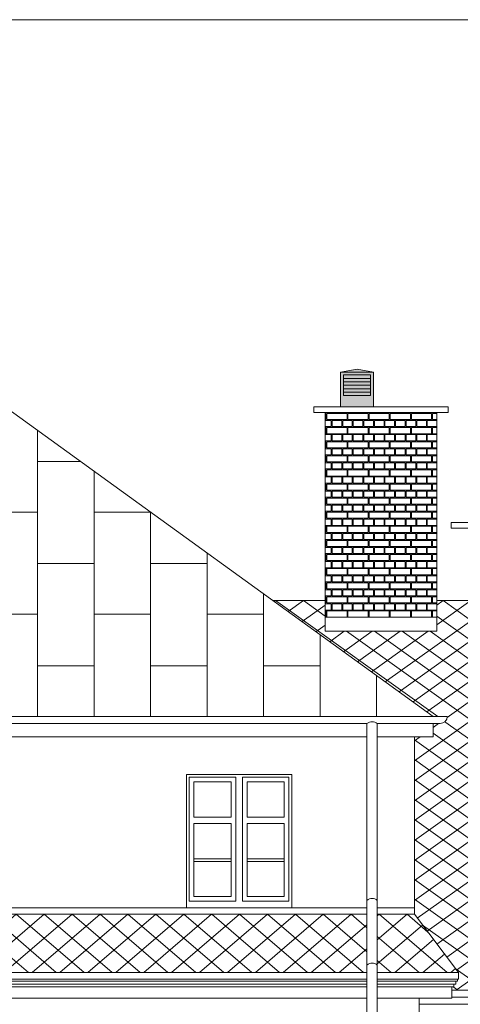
# Model space of a CAD drawing. Extents: x -394022 to -71759, y -12022 to 18278.
# Tile 14 of 91: x -310988 to -306300, y 7808 to 18278. Entities that reach past the tile are written whole.
import ezdxf

# ---------------------------------------------------------------- set-up
doc = ezdxf.new("R2010")
doc.units = 0
doc.header["$MEASUREMENT"] = 0
for name, color, linetype, lineweight, true_color in [('Arch kolorystyka_Nr_Pióra__114', 7, 'Continuous', 13, 0xf1d696), ('Arch kolorystyka_Nr_Pióra__42', 7, 'Continuous', 18, 0x7f7f7f), ('arch wypelnienia_Nr_Pióra__2', 7, 'Continuous', 13, 0x7f7f7f)]:
    doc.layers.add(name, color=color, linetype=linetype, lineweight=lineweight, true_color=true_color)
for name, color, linetype, lineweight in [('ARCH TABELA_Nr_Pióra__21', 7, 'Continuous', 13), ('Arch WENTYLACJA_Nr_Pióra__5', 7, 'Continuous', 13), ('INWENT DACH_Nr_Pióra__21', 7, 'Continuous', 13), ('INWENT DACH_Nr_Pióra__5', 7, 'Continuous', 13), ('INWENT KONST. DREWNIANA_Nr_Pióra__21', 7, 'Continuous', 13), ('INWENT ODWODNIENIE_Nr_Pióra__21', 7, 'Continuous', 13), ('INWENT ODWODNIENIE_Nr_Pióra__5', 7, 'Continuous', 13), ('INWENT. DRZWI_Nr_Pióra__21', 7, 'Continuous', 13), ('INWENT.ŚCIANY_Nr_Pióra__21', 7, 'Continuous', 13)]:
    doc.layers.add(name, color=color, linetype=linetype, lineweight=lineweight)
pattern_1 = [(139.3987, (-321418.74, 8764.96), (148.4924, 127.2792), []), (40.6013, (-321418.74, 8764.96), (-148.4924, 127.2792), [])]

# ---------------------------------------------------------------- blocks, each defined once
blk = doc.blocks.new('*X28')
at = {"layer": 'Arch kolorystyka_Nr_Pióra__114', "linetype": 'Continuous'}
for p, q in [((-307739, 14091), (-307730, 14091)), ((-307730, 14026), (-307730, 14091)), ((-307720, 14026), (-307720, 14091)), ((-307720, 14091), (-307505, 14091)), ((-307505, 14026), (-307505, 14091)), ((-307495, 14026), (-307495, 14091)), ((-307495, 14091), (-307280, 14091)), ((-307280, 14026), (-307280, 14091)), ((-307270, 14026), (-307270, 14091)), ((-307270, 14091), (-307055, 14091)), ((-307055, 14026), (-307055, 14091)), ((-307045, 14026), (-307045, 14091)), ((-307045, 14091), (-306830, 14091)), ((-306830, 14026), (-306830, 14091)), ((-306820, 14026), (-306820, 14091)), ((-306820, 14091), (-306605, 14091)), ((-306605, 14026), (-306605, 14091)), ((-306595, 14026), (-306595, 14091)), ((-306595, 14091), (-306549, 14091)), ((-307730, 14026), (-307739, 14026)), ((-307674, 14016), (-307739, 14016)), ((-307674, 13951), (-307739, 13951)), ((-307739, 13941), (-307730, 13941)), ((-307730, 13876), (-307730, 13941)), ((-307505, 14026), (-307720, 14026)), ((-307720, 13876), (-307720, 13941)), ((-307720, 13941), (-307505, 13941)), ((-307674, 14016), (-307674, 13951)), ((-307561, 14016), (-307664, 14016)), ((-307664, 14016), (-307664, 13951)), ((-307561, 13951), (-307664, 13951)), ((-307561, 14016), (-307561, 13951)), ((-307449, 14016), (-307551, 14016)), ((-307551, 14016), (-307551, 13951)), ((-307449, 13951), (-307551, 13951)), ((-307505, 13876), (-307505, 13941)), ((-307280, 14026), (-307495, 14026)), ((-307495, 13876), (-307495, 13941)), ((-307495, 13941), (-307280, 13941)), ((-307449, 14016), (-307449, 13951)), ((-307336, 14016), (-307439, 14016)), ((-307439, 14016), (-307439, 13951)), ((-307336, 13951), (-307439, 13951)), ((-307336, 14016), (-307336, 13951)), ((-307224, 14016), (-307326, 14016)), ((-307326, 14016), (-307326, 13951)), ((-307224, 13951), (-307326, 13951)), ((-307280, 13876), (-307280, 13941)), ((-307055, 14026), (-307270, 14026)), ((-307270, 13876), (-307270, 13941)), ((-307270, 13941), (-307055, 13941)), ((-307224, 14016), (-307224, 13951)), ((-307111, 14016), (-307214, 14016)), ((-307214, 14016), (-307214, 13951)), ((-307111, 13951), (-307214, 13951)), ((-307111, 14016), (-307111, 13951)), ((-306999, 14016), (-307101, 14016)), ((-307101, 14016), (-307101, 13951)), ((-306999, 13951), (-307101, 13951)), ((-307055, 13876), (-307055, 13941)), ((-306830, 14026), (-307045, 14026)), ((-307045, 13876), (-307045, 13941)), ((-307045, 13941), (-306830, 13941)), ((-306999, 14016), (-306999, 13951)), ((-306886, 14016), (-306989, 14016)), ((-306989, 14016), (-306989, 13951)), ((-306886, 13951), (-306989, 13951)), ((-306886, 14016), (-306886, 13951)), ((-306774, 14016), (-306876, 14016)), ((-306876, 14016), (-306876, 13951)), ((-306774, 13951), (-306876, 13951)), ((-306830, 13876), (-306830, 13941)), ((-306605, 14026), (-306820, 14026)), ((-306820, 13876), (-306820, 13941)), ((-306820, 13941), (-306605, 13941)), ((-306774, 14016), (-306774, 13951)), ((-306661, 14016), (-306764, 14016)), ((-306764, 14016), (-306764, 13951)), ((-306661, 13951), (-306764, 13951)), ((-306661, 14016), (-306661, 13951)), ((-306549, 14016), (-306651, 14016)), ((-306651, 14016), (-306651, 13951)), ((-306549, 13951), (-306651, 13951)), ((-306605, 13876), (-306605, 13941)), ((-306549, 14026), (-306595, 14026)), ((-306595, 13876), (-306595, 13941)), ((-306595, 13941), (-306549, 13941)), ((-306549, 14016), (-306549, 13951)), ((-307730, 13876), (-307739, 13876)), ((-307674, 13866), (-307739, 13866)), ((-307505, 13876), (-307720, 13876)), ((-307674, 13866), (-307674, 13801)), ((-307561, 13866), (-307664, 13866)), ((-307664, 13866), (-307664, 13801)), ((-307561, 13866), (-307561, 13801)), ((-307449, 13866), (-307551, 13866)), ((-307551, 13866), (-307551, 13801)), ((-307280, 13876), (-307495, 13876)), ((-307449, 13866), (-307449, 13801)), ((-307336, 13866), (-307439, 13866)), ((-307439, 13866), (-307439, 13801)), ((-307336, 13866), (-307336, 13801)), ((-307224, 13866), (-307326, 13866)), ((-307326, 13866), (-307326, 13801)), ((-307055, 13876), (-307270, 13876)), ((-307224, 13866), (-307224, 13801)), ((-307111, 13866), (-307214, 13866)), ((-307214, 13866), (-307214, 13801)), ((-307111, 13866), (-307111, 13801)), ((-306999, 13866), (-307101, 13866)), ((-307101, 13866), (-307101, 13801)), ((-306830, 13876), (-307045, 13876)), ((-306999, 13866), (-306999, 13801)), ((-306886, 13866), (-306989, 13866)), ((-306989, 13866), (-306989, 13801)), ((-306886, 13866), (-306886, 13801)), ((-306774, 13866), (-306876, 13866)), ((-306876, 13866), (-306876, 13801)), ((-306605, 13876), (-306820, 13876)), ((-306774, 13866), (-306774, 13801)), ((-306661, 13866), (-306764, 13866)), ((-306764, 13866), (-306764, 13801)), ((-306661, 13866), (-306661, 13801)), ((-306549, 13866), (-306651, 13866)), ((-306651, 13866), (-306651, 13801)), ((-306549, 13876), (-306595, 13876)), ((-306549, 13866), (-306549, 13801)), ((-307674, 13801), (-307739, 13801)), ((-307739, 13791), (-307730, 13791)), ((-307730, 13726), (-307739, 13726)), ((-307730, 13726), (-307730, 13791)), ((-307720, 13726), (-307720, 13791)), ((-307720, 13791), (-307505, 13791)), ((-307505, 13726), (-307720, 13726)), ((-307561, 13801), (-307664, 13801)), ((-307449, 13801), (-307551, 13801)), ((-307505, 13726), (-307505, 13791)), ((-307495, 13726), (-307495, 13791)), ((-307495, 13791), (-307280, 13791)), ((-307280, 13726), (-307495, 13726)), ((-307336, 13801), (-307439, 13801)), ((-307224, 13801), (-307326, 13801)), ((-307280, 13726), (-307280, 13791)), ((-307270, 13726), (-307270, 13791)), ((-307270, 13791), (-307055, 13791)), ((-307055, 13726), (-307270, 13726)), ((-307111, 13801), (-307214, 13801)), ((-306999, 13801), (-307101, 13801)), ((-307055, 13726), (-307055, 13791)), ((-307045, 13726), (-307045, 13791)), ((-307045, 13791), (-306830, 13791)), ((-306830, 13726), (-307045, 13726)), ((-306886, 13801), (-306989, 13801)), ((-306774, 13801), (-306876, 13801)), ((-306830, 13726), (-306830, 13791)), ((-306820, 13726), (-306820, 13791)), ((-306820, 13791), (-306605, 13791)), ((-306605, 13726), (-306820, 13726)), ((-306661, 13801), (-306764, 13801)), ((-306549, 13801), (-306651, 13801)), ((-306605, 13726), (-306605, 13791)), ((-306595, 13726), (-306595, 13791)), ((-306595, 13791), (-306549, 13791)), ((-306549, 13726), (-306595, 13726)), ((-307674, 13716), (-307739, 13716)), ((-307674, 13651), (-307739, 13651)), ((-307739, 13641), (-307730, 13641)), ((-307730, 13576), (-307730, 13641)), ((-307720, 13576), (-307720, 13641)), ((-307720, 13641), (-307505, 13641)), ((-307674, 13716), (-307674, 13651)), ((-307561, 13716), (-307664, 13716)), ((-307664, 13716), (-307664, 13651)), ((-307561, 13651), (-307664, 13651)), ((-307561, 13716), (-307561, 13651)), ((-307449, 13716), (-307551, 13716)), ((-307551, 13716), (-307551, 13651)), ((-307449, 13651), (-307551, 13651)), ((-307505, 13576), (-307505, 13641)), ((-307495, 13576), (-307495, 13641)), ((-307495, 13641), (-307280, 13641)), ((-307449, 13716), (-307449, 13651)), ((-307336, 13716), (-307439, 13716)), ((-307439, 13716), (-307439, 13651)), ((-307336, 13651), (-307439, 13651)), ((-307336, 13716), (-307336, 13651)), ((-307224, 13716), (-307326, 13716)), ((-307326, 13716), (-307326, 13651)), ((-307224, 13651), (-307326, 13651)), ((-307280, 13576), (-307280, 13641)), ((-307270, 13576), (-307270, 13641)), ((-307270, 13641), (-307055, 13641)), ((-307224, 13716), (-307224, 13651)), ((-307111, 13716), (-307214, 13716)), ((-307214, 13716), (-307214, 13651)), ((-307111, 13651), (-307214, 13651)), ((-307111, 13716), (-307111, 13651)), ((-306999, 13716), (-307101, 13716)), ((-307101, 13716), (-307101, 13651)), ((-306999, 13651), (-307101, 13651)), ((-307055, 13576), (-307055, 13641)), ((-307045, 13576), (-307045, 13641)), ((-307045, 13641), (-306830, 13641)), ((-306999, 13716), (-306999, 13651)), ((-306886, 13716), (-306989, 13716)), ((-306989, 13716), (-306989, 13651)), ((-306886, 13651), (-306989, 13651)), ((-306886, 13716), (-306886, 13651)), ((-306774, 13716), (-306876, 13716)), ((-306876, 13716), (-306876, 13651)), ((-306774, 13651), (-306876, 13651)), ((-306830, 13576), (-306830, 13641)), ((-306820, 13576), (-306820, 13641)), ((-306820, 13641), (-306605, 13641)), ((-306774, 13716), (-306774, 13651)), ((-306661, 13716), (-306764, 13716)), ((-306764, 13716), (-306764, 13651)), ((-306661, 13651), (-306764, 13651)), ((-306661, 13716), (-306661, 13651)), ((-306549, 13716), (-306651, 13716)), ((-306651, 13716), (-306651, 13651)), ((-306549, 13651), (-306651, 13651)), ((-306605, 13576), (-306605, 13641)), ((-306595, 13576), (-306595, 13641)), ((-306595, 13641), (-306549, 13641)), ((-306549, 13716), (-306549, 13651)), ((-307730, 13576), (-307739, 13576)), ((-307674, 13566), (-307739, 13566)), ((-307505, 13576), (-307720, 13576)), ((-307674, 13566), (-307674, 13501)), ((-307561, 13566), (-307664, 13566)), ((-307664, 13566), (-307664, 13501)), ((-307561, 13566), (-307561, 13501)), ((-307449, 13566), (-307551, 13566)), ((-307551, 13566), (-307551, 13501)), ((-307280, 13576), (-307495, 13576)), ((-307449, 13566), (-307449, 13501)), ((-307336, 13566), (-307439, 13566)), ((-307439, 13566), (-307439, 13501)), ((-307336, 13566), (-307336, 13501)), ((-307224, 13566), (-307326, 13566)), ((-307326, 13566), (-307326, 13501)), ((-307055, 13576), (-307270, 13576)), ((-307224, 13566), (-307224, 13501)), ((-307111, 13566), (-307214, 13566)), ((-307214, 13566), (-307214, 13501)), ((-307111, 13566), (-307111, 13501)), ((-306999, 13566), (-307101, 13566)), ((-307101, 13566), (-307101, 13501)), ((-306830, 13576), (-307045, 13576)), ((-306999, 13566), (-306999, 13501)), ((-306886, 13566), (-306989, 13566)), ((-306989, 13566), (-306989, 13501)), ((-306886, 13566), (-306886, 13501)), ((-306774, 13566), (-306876, 13566)), ((-306876, 13566), (-306876, 13501)), ((-306605, 13576), (-306820, 13576)), ((-306774, 13566), (-306774, 13501)), ((-306661, 13566), (-306764, 13566)), ((-306764, 13566), (-306764, 13501)), ((-306661, 13566), (-306661, 13501)), ((-306549, 13566), (-306651, 13566)), ((-306651, 13566), (-306651, 13501)), ((-306549, 13576), (-306595, 13576)), ((-306549, 13566), (-306549, 13501)), ((-307674, 13501), (-307739, 13501)), ((-307739, 13491), (-307730, 13491)), ((-307730, 13426), (-307739, 13426)), ((-307674, 13416), (-307739, 13416)), ((-307730, 13426), (-307730, 13491)), ((-307720, 13426), (-307720, 13491)), ((-307720, 13491), (-307505, 13491)), ((-307505, 13426), (-307720, 13426)), ((-307674, 13416), (-307674, 13351)), ((-307561, 13501), (-307664, 13501)), ((-307561, 13416), (-307664, 13416)), ((-307664, 13416), (-307664, 13351)), ((-307561, 13416), (-307561, 13351)), ((-307449, 13501), (-307551, 13501)), ((-307449, 13416), (-307551, 13416)), ((-307551, 13416), (-307551, 13351)), ((-307505, 13426), (-307505, 13491)), ((-307495, 13426), (-307495, 13491)), ((-307495, 13491), (-307280, 13491)), ((-307280, 13426), (-307495, 13426)), ((-307449, 13416), (-307449, 13351)), ((-307336, 13501), (-307439, 13501)), ((-307336, 13416), (-307439, 13416)), ((-307439, 13416), (-307439, 13351)), ((-307336, 13416), (-307336, 13351)), ((-307224, 13501), (-307326, 13501)), ((-307224, 13416), (-307326, 13416)), ((-307326, 13416), (-307326, 13351)), ((-307280, 13426), (-307280, 13491)), ((-307270, 13426), (-307270, 13491)), ((-307270, 13491), (-307055, 13491)), ((-307055, 13426), (-307270, 13426)), ((-307224, 13416), (-307224, 13351)), ((-307111, 13501), (-307214, 13501)), ((-307111, 13416), (-307214, 13416)), ((-307214, 13416), (-307214, 13351)), ((-307111, 13416), (-307111, 13351)), ((-306999, 13501), (-307101, 13501)), ((-306999, 13416), (-307101, 13416)), ((-307101, 13416), (-307101, 13351)), ((-307055, 13426), (-307055, 13491)), ((-307045, 13426), (-307045, 13491)), ((-307045, 13491), (-306830, 13491)), ((-306830, 13426), (-307045, 13426)), ((-306999, 13416), (-306999, 13351)), ((-306886, 13501), (-306989, 13501)), ((-306886, 13416), (-306989, 13416)), ((-306989, 13416), (-306989, 13351)), ((-306886, 13416), (-306886, 13351)), ((-306774, 13501), (-306876, 13501)), ((-306774, 13416), (-306876, 13416)), ((-306876, 13416), (-306876, 13351)), ((-306830, 13426), (-306830, 13491)), ((-306820, 13426), (-306820, 13491)), ((-306820, 13491), (-306605, 13491)), ((-306605, 13426), (-306820, 13426)), ((-306774, 13416), (-306774, 13351)), ((-306661, 13501), (-306764, 13501)), ((-306661, 13416), (-306764, 13416)), ((-306764, 13416), (-306764, 13351)), ((-306661, 13416), (-306661, 13351)), ((-306549, 13501), (-306651, 13501)), ((-306549, 13416), (-306651, 13416)), ((-306651, 13416), (-306651, 13351)), ((-306605, 13426), (-306605, 13491)), ((-306595, 13426), (-306595, 13491)), ((-306595, 13491), (-306549, 13491)), ((-306549, 13426), (-306595, 13426)), ((-306549, 13416), (-306549, 13351)), ((-307674, 13351), (-307739, 13351)), ((-307739, 13341), (-307730, 13341)), ((-307730, 13276), (-307730, 13341)), ((-307720, 13276), (-307720, 13341)), ((-307720, 13341), (-307505, 13341)), ((-307561, 13351), (-307664, 13351)), ((-307449, 13351), (-307551, 13351)), ((-307505, 13276), (-307505, 13341)), ((-307495, 13276), (-307495, 13341)), ((-307495, 13341), (-307280, 13341)), ((-307336, 13351), (-307439, 13351)), ((-307224, 13351), (-307326, 13351)), ((-307280, 13276), (-307280, 13341)), ((-307270, 13276), (-307270, 13341)), ((-307270, 13341), (-307055, 13341)), ((-307111, 13351), (-307214, 13351)), ((-306999, 13351), (-307101, 13351)), ((-307055, 13276), (-307055, 13341)), ((-307045, 13276), (-307045, 13341)), ((-307045, 13341), (-306830, 13341)), ((-306886, 13351), (-306989, 13351)), ((-306774, 13351), (-306876, 13351)), ((-306830, 13276), (-306830, 13341)), ((-306820, 13276), (-306820, 13341)), ((-306820, 13341), (-306605, 13341)), ((-306661, 13351), (-306764, 13351)), ((-306549, 13351), (-306651, 13351)), ((-306605, 13276), (-306605, 13341)), ((-306595, 13276), (-306595, 13341)), ((-306595, 13341), (-306549, 13341)), ((-307730, 13276), (-307739, 13276)), ((-307674, 13266), (-307739, 13266)), ((-307674, 13201), (-307739, 13201)), ((-307505, 13276), (-307720, 13276)), ((-307674, 13266), (-307674, 13201)), ((-307561, 13266), (-307664, 13266)), ((-307664, 13266), (-307664, 13201)), ((-307561, 13201), (-307664, 13201)), ((-307561, 13266), (-307561, 13201)), ((-307449, 13266), (-307551, 13266)), ((-307551, 13266), (-307551, 13201)), ((-307449, 13201), (-307551, 13201)), ((-307280, 13276), (-307495, 13276)), ((-307449, 13266), (-307449, 13201)), ((-307336, 13266), (-307439, 13266)), ((-307439, 13266), (-307439, 13201)), ((-307336, 13201), (-307439, 13201)), ((-307336, 13266), (-307336, 13201)), ((-307224, 13266), (-307326, 13266)), ((-307326, 13266), (-307326, 13201)), ((-307224, 13201), (-307326, 13201)), ((-307055, 13276), (-307270, 13276)), ((-307224, 13266), (-307224, 13201)), ((-307111, 13266), (-307214, 13266)), ((-307214, 13266), (-307214, 13201)), ((-307111, 13201), (-307214, 13201)), ((-307111, 13266), (-307111, 13201)), ((-306999, 13266), (-307101, 13266)), ((-307101, 13266), (-307101, 13201)), ((-306999, 13201), (-307101, 13201)), ((-306830, 13276), (-307045, 13276)), ((-306999, 13266), (-306999, 13201)), ((-306886, 13266), (-306989, 13266)), ((-306989, 13266), (-306989, 13201)), ((-306886, 13201), (-306989, 13201)), ((-306886, 13266), (-306886, 13201)), ((-306774, 13266), (-306876, 13266)), ((-306876, 13266), (-306876, 13201)), ((-306774, 13201), (-306876, 13201)), ((-306605, 13276), (-306820, 13276)), ((-306774, 13266), (-306774, 13201)), ((-306661, 13266), (-306764, 13266)), ((-306764, 13266), (-306764, 13201)), ((-306661, 13201), (-306764, 13201)), ((-306661, 13266), (-306661, 13201)), ((-306549, 13266), (-306651, 13266)), ((-306651, 13266), (-306651, 13201)), ((-306549, 13201), (-306651, 13201)), ((-306549, 13276), (-306595, 13276)), ((-306549, 13266), (-306549, 13201)), ((-307739, 13191), (-307730, 13191)), ((-307730, 13126), (-307739, 13126)), ((-307674, 13116), (-307739, 13116)), ((-307730, 13126), (-307730, 13191)), ((-307720, 13126), (-307720, 13191)), ((-307720, 13191), (-307505, 13191)), ((-307505, 13126), (-307720, 13126)), ((-307674, 13116), (-307674, 13051)), ((-307561, 13116), (-307664, 13116)), ((-307664, 13116), (-307664, 13051)), ((-307561, 13116), (-307561, 13051)), ((-307449, 13116), (-307551, 13116)), ((-307551, 13116), (-307551, 13051)), ((-307505, 13126), (-307505, 13191)), ((-307495, 13126), (-307495, 13191)), ((-307495, 13191), (-307280, 13191)), ((-307280, 13126), (-307495, 13126)), ((-307449, 13116), (-307449, 13051)), ((-307336, 13116), (-307439, 13116)), ((-307439, 13116), (-307439, 13051)), ((-307336, 13116), (-307336, 13051)), ((-307224, 13116), (-307326, 13116)), ((-307326, 13116), (-307326, 13051)), ((-307280, 13126), (-307280, 13191)), ((-307270, 13126), (-307270, 13191)), ((-307270, 13191), (-307055, 13191)), ((-307055, 13126), (-307270, 13126)), ((-307224, 13116), (-307224, 13051)), ((-307111, 13116), (-307214, 13116)), ((-307214, 13116), (-307214, 13051)), ((-307111, 13116), (-307111, 13051)), ((-306999, 13116), (-307101, 13116)), ((-307101, 13116), (-307101, 13051)), ((-307055, 13126), (-307055, 13191)), ((-307045, 13126), (-307045, 13191)), ((-307045, 13191), (-306830, 13191)), ((-306830, 13126), (-307045, 13126)), ((-306999, 13116), (-306999, 13051)), ((-306886, 13116), (-306989, 13116)), ((-306989, 13116), (-306989, 13051)), ((-306886, 13116), (-306886, 13051)), ((-306774, 13116), (-306876, 13116)), ((-306876, 13116), (-306876, 13051)), ((-306830, 13126), (-306830, 13191)), ((-306820, 13126), (-306820, 13191)), ((-306820, 13191), (-306605, 13191)), ((-306605, 13126), (-306820, 13126)), ((-306774, 13116), (-306774, 13051)), ((-306661, 13116), (-306764, 13116)), ((-306764, 13116), (-306764, 13051)), ((-306661, 13116), (-306661, 13051)), ((-306549, 13116), (-306651, 13116)), ((-306651, 13116), (-306651, 13051)), ((-306605, 13126), (-306605, 13191)), ((-306595, 13126), (-306595, 13191)), ((-306595, 13191), (-306549, 13191)), ((-306549, 13126), (-306595, 13126)), ((-306549, 13116), (-306549, 13051)), ((-307674, 13051), (-307739, 13051)), ((-307739, 13041), (-307730, 13041)), ((-307730, 12976), (-307730, 13041)), ((-307720, 12976), (-307720, 13041)), ((-307720, 13041), (-307505, 13041)), ((-307561, 13051), (-307664, 13051)), ((-307449, 13051), (-307551, 13051)), ((-307505, 12976), (-307505, 13041)), ((-307495, 12976), (-307495, 13041)), ((-307495, 13041), (-307280, 13041)), ((-307336, 13051), (-307439, 13051)), ((-307224, 13051), (-307326, 13051)), ((-307280, 12976), (-307280, 13041)), ((-307270, 12976), (-307270, 13041)), ((-307270, 13041), (-307055, 13041)), ((-307111, 13051), (-307214, 13051)), ((-306999, 13051), (-307101, 13051)), ((-307055, 12976), (-307055, 13041)), ((-307045, 12976), (-307045, 13041)), ((-307045, 13041), (-306830, 13041)), ((-306886, 13051), (-306989, 13051)), ((-306774, 13051), (-306876, 13051)), ((-306830, 12976), (-306830, 13041)), ((-306820, 12976), (-306820, 13041)), ((-306820, 13041), (-306605, 13041)), ((-306661, 13051), (-306764, 13051)), ((-306549, 13051), (-306651, 13051)), ((-306605, 12976), (-306605, 13041)), ((-306595, 12976), (-306595, 13041)), ((-306595, 13041), (-306549, 13041)), ((-307730, 12976), (-307739, 12976)), ((-307674, 12966), (-307739, 12966)), ((-307674, 12901), (-307739, 12901)), ((-307739, 12891), (-307730, 12891)), ((-307730, 12826), (-307730, 12891)), ((-307505, 12976), (-307720, 12976)), ((-307720, 12826), (-307720, 12891)), ((-307720, 12891), (-307505, 12891)), ((-307674, 12966), (-307674, 12901)), ((-307561, 12966), (-307664, 12966)), ((-307664, 12966), (-307664, 12901)), ((-307561, 12901), (-307664, 12901)), ((-307561, 12966), (-307561, 12901)), ((-307449, 12966), (-307551, 12966)), ((-307551, 12966), (-307551, 12901)), ((-307449, 12901), (-307551, 12901)), ((-307505, 12826), (-307505, 12891)), ((-307280, 12976), (-307495, 12976)), ((-307495, 12826), (-307495, 12891)), ((-307495, 12891), (-307280, 12891)), ((-307449, 12966), (-307449, 12901)), ((-307336, 12966), (-307439, 12966)), ((-307439, 12966), (-307439, 12901)), ((-307336, 12901), (-307439, 12901)), ((-307336, 12966), (-307336, 12901)), ((-307224, 12966), (-307326, 12966)), ((-307326, 12966), (-307326, 12901)), ((-307224, 12901), (-307326, 12901)), ((-307280, 12826), (-307280, 12891)), ((-307055, 12976), (-307270, 12976)), ((-307270, 12826), (-307270, 12891)), ((-307270, 12891), (-307055, 12891)), ((-307224, 12966), (-307224, 12901)), ((-307111, 12966), (-307214, 12966)), ((-307214, 12966), (-307214, 12901)), ((-307111, 12901), (-307214, 12901)), ((-307111, 12966), (-307111, 12901)), ((-306999, 12966), (-307101, 12966)), ((-307101, 12966), (-307101, 12901)), ((-306999, 12901), (-307101, 12901)), ((-307055, 12826), (-307055, 12891)), ((-306830, 12976), (-307045, 12976)), ((-307045, 12826), (-307045, 12891)), ((-307045, 12891), (-306830, 12891)), ((-306999, 12966), (-306999, 12901)), ((-306886, 12966), (-306989, 12966)), ((-306989, 12966), (-306989, 12901)), ((-306886, 12901), (-306989, 12901)), ((-306886, 12966), (-306886, 12901)), ((-306774, 12966), (-306876, 12966)), ((-306876, 12966), (-306876, 12901)), ((-306774, 12901), (-306876, 12901)), ((-306830, 12826), (-306830, 12891)), ((-306605, 12976), (-306820, 12976)), ((-306820, 12826), (-306820, 12891)), ((-306820, 12891), (-306605, 12891)), ((-306774, 12966), (-306774, 12901)), ((-306661, 12966), (-306764, 12966)), ((-306764, 12966), (-306764, 12901)), ((-306661, 12901), (-306764, 12901)), ((-306661, 12966), (-306661, 12901)), ((-306549, 12966), (-306651, 12966)), ((-306651, 12966), (-306651, 12901)), ((-306549, 12901), (-306651, 12901)), ((-306605, 12826), (-306605, 12891)), ((-306549, 12976), (-306595, 12976)), ((-306595, 12826), (-306595, 12891)), ((-306595, 12891), (-306549, 12891)), ((-306549, 12966), (-306549, 12901)), ((-307730, 12826), (-307739, 12826)), ((-307674, 12816), (-307739, 12816)), ((-307505, 12826), (-307720, 12826)), ((-307674, 12816), (-307674, 12751)), ((-307561, 12816), (-307664, 12816)), ((-307664, 12816), (-307664, 12751)), ((-307561, 12816), (-307561, 12751)), ((-307449, 12816), (-307551, 12816)), ((-307551, 12816), (-307551, 12751)), ((-307280, 12826), (-307495, 12826)), ((-307449, 12816), (-307449, 12751)), ((-307336, 12816), (-307439, 12816)), ((-307439, 12816), (-307439, 12751)), ((-307336, 12816), (-307336, 12751)), ((-307224, 12816), (-307326, 12816)), ((-307326, 12816), (-307326, 12751)), ((-307055, 12826), (-307270, 12826)), ((-307224, 12816), (-307224, 12751)), ((-307111, 12816), (-307214, 12816)), ((-307214, 12816), (-307214, 12751)), ((-307111, 12816), (-307111, 12751)), ((-306999, 12816), (-307101, 12816)), ((-307101, 12816), (-307101, 12751)), ((-306830, 12826), (-307045, 12826)), ((-306999, 12816), (-306999, 12751)), ((-306886, 12816), (-306989, 12816)), ((-306989, 12816), (-306989, 12751)), ((-306886, 12816), (-306886, 12751)), ((-306774, 12816), (-306876, 12816)), ((-306876, 12816), (-306876, 12751)), ((-306605, 12826), (-306820, 12826)), ((-306774, 12816), (-306774, 12751)), ((-306661, 12816), (-306764, 12816)), ((-306764, 12816), (-306764, 12751)), ((-306661, 12816), (-306661, 12751)), ((-306549, 12816), (-306651, 12816)), ((-306651, 12816), (-306651, 12751)), ((-306549, 12826), (-306595, 12826)), ((-306549, 12816), (-306549, 12751)), ((-307674, 12751), (-307739, 12751)), ((-307739, 12741), (-307730, 12741)), ((-307730, 12676), (-307739, 12676)), ((-307730, 12676), (-307730, 12741)), ((-307720, 12676), (-307720, 12741)), ((-307720, 12741), (-307505, 12741)), ((-307505, 12676), (-307720, 12676)), ((-307561, 12751), (-307664, 12751)), ((-307449, 12751), (-307551, 12751)), ((-307505, 12676), (-307505, 12741)), ((-307495, 12676), (-307495, 12741)), ((-307495, 12741), (-307280, 12741)), ((-307280, 12676), (-307495, 12676)), ((-307336, 12751), (-307439, 12751)), ((-307224, 12751), (-307326, 12751)), ((-307280, 12676), (-307280, 12741)), ((-307270, 12676), (-307270, 12741)), ((-307270, 12741), (-307055, 12741)), ((-307055, 12676), (-307270, 12676)), ((-307111, 12751), (-307214, 12751)), ((-306999, 12751), (-307101, 12751)), ((-307055, 12676), (-307055, 12741)), ((-307045, 12676), (-307045, 12741)), ((-307045, 12741), (-306830, 12741)), ((-306830, 12676), (-307045, 12676)), ((-306886, 12751), (-306989, 12751)), ((-306774, 12751), (-306876, 12751)), ((-306830, 12676), (-306830, 12741)), ((-306820, 12676), (-306820, 12741)), ((-306820, 12741), (-306605, 12741)), ((-306605, 12676), (-306820, 12676)), ((-306661, 12751), (-306764, 12751)), ((-306549, 12751), (-306651, 12751)), ((-306605, 12676), (-306605, 12741)), ((-306595, 12676), (-306595, 12741)), ((-306595, 12741), (-306549, 12741)), ((-306549, 12676), (-306595, 12676)), ((-307674, 12666), (-307739, 12666)), ((-307674, 12601), (-307739, 12601)), ((-307739, 12591), (-307730, 12591)), ((-307730, 12526), (-307730, 12591)), ((-307720, 12526), (-307720, 12591)), ((-307720, 12591), (-307505, 12591)), ((-307674, 12666), (-307674, 12601)), ((-307561, 12666), (-307664, 12666)), ((-307664, 12666), (-307664, 12601)), ((-307561, 12601), (-307664, 12601)), ((-307561, 12666), (-307561, 12601)), ((-307449, 12666), (-307551, 12666)), ((-307551, 12666), (-307551, 12601)), ((-307449, 12601), (-307551, 12601)), ((-307505, 12526), (-307505, 12591)), ((-307495, 12526), (-307495, 12591)), ((-307495, 12591), (-307280, 12591)), ((-307449, 12666), (-307449, 12601)), ((-307336, 12666), (-307439, 12666)), ((-307439, 12666), (-307439, 12601)), ((-307336, 12601), (-307439, 12601)), ((-307336, 12666), (-307336, 12601)), ((-307224, 12666), (-307326, 12666)), ((-307326, 12666), (-307326, 12601)), ((-307224, 12601), (-307326, 12601)), ((-307280, 12526), (-307280, 12591)), ((-307270, 12526), (-307270, 12591)), ((-307270, 12591), (-307055, 12591)), ((-307224, 12666), (-307224, 12601)), ((-307111, 12666), (-307214, 12666)), ((-307214, 12666), (-307214, 12601)), ((-307111, 12601), (-307214, 12601)), ((-307111, 12666), (-307111, 12601)), ((-306999, 12666), (-307101, 12666)), ((-307101, 12666), (-307101, 12601)), ((-306999, 12601), (-307101, 12601)), ((-307055, 12526), (-307055, 12591)), ((-307045, 12526), (-307045, 12591)), ((-307045, 12591), (-306830, 12591)), ((-306999, 12666), (-306999, 12601)), ((-306886, 12666), (-306989, 12666)), ((-306989, 12666), (-306989, 12601)), ((-306886, 12601), (-306989, 12601)), ((-306886, 12666), (-306886, 12601)), ((-306774, 12666), (-306876, 12666)), ((-306876, 12666), (-306876, 12601)), ((-306774, 12601), (-306876, 12601)), ((-306830, 12526), (-306830, 12591)), ((-306820, 12526), (-306820, 12591)), ((-306820, 12591), (-306605, 12591)), ((-306774, 12666), (-306774, 12601)), ((-306661, 12666), (-306764, 12666)), ((-306764, 12666), (-306764, 12601)), ((-306661, 12601), (-306764, 12601)), ((-306661, 12666), (-306661, 12601)), ((-306549, 12666), (-306651, 12666)), ((-306651, 12666), (-306651, 12601)), ((-306549, 12601), (-306651, 12601)), ((-306605, 12526), (-306605, 12591)), ((-306595, 12526), (-306595, 12591)), ((-306595, 12591), (-306549, 12591)), ((-306549, 12666), (-306549, 12601)), ((-307730, 12526), (-307739, 12526)), ((-307674, 12516), (-307739, 12516)), ((-307505, 12526), (-307720, 12526)), ((-307674, 12516), (-307674, 12451)), ((-307561, 12516), (-307664, 12516)), ((-307664, 12516), (-307664, 12451)), ((-307561, 12516), (-307561, 12451)), ((-307449, 12516), (-307551, 12516)), ((-307551, 12516), (-307551, 12451)), ((-307280, 12526), (-307495, 12526)), ((-307449, 12516), (-307449, 12451)), ((-307336, 12516), (-307439, 12516)), ((-307439, 12516), (-307439, 12451)), ((-307336, 12516), (-307336, 12451)), ((-307224, 12516), (-307326, 12516)), ((-307326, 12516), (-307326, 12451)), ((-307055, 12526), (-307270, 12526)), ((-307224, 12516), (-307224, 12451)), ((-307111, 12516), (-307214, 12516)), ((-307214, 12516), (-307214, 12451)), ((-307111, 12516), (-307111, 12451)), ((-306999, 12516), (-307101, 12516)), ((-307101, 12516), (-307101, 12451)), ((-306830, 12526), (-307045, 12526)), ((-306999, 12516), (-306999, 12451)), ((-306886, 12516), (-306989, 12516)), ((-306989, 12516), (-306989, 12451)), ((-306886, 12516), (-306886, 12451)), ((-306774, 12516), (-306876, 12516)), ((-306876, 12516), (-306876, 12451)), ((-306605, 12526), (-306820, 12526)), ((-306774, 12516), (-306774, 12451)), ((-306661, 12516), (-306764, 12516)), ((-306764, 12516), (-306764, 12451)), ((-306661, 12516), (-306661, 12451)), ((-306549, 12516), (-306651, 12516)), ((-306651, 12516), (-306651, 12451)), ((-306549, 12526), (-306595, 12526)), ((-306549, 12516), (-306549, 12451)), ((-307674, 12451), (-307739, 12451)), ((-307739, 12441), (-307730, 12441)), ((-307730, 12376), (-307739, 12376)), ((-307674, 12366), (-307739, 12366)), ((-307730, 12376), (-307730, 12441)), ((-307720, 12376), (-307720, 12441)), ((-307720, 12441), (-307505, 12441)), ((-307505, 12376), (-307720, 12376)), ((-307674, 12366), (-307674, 12301)), ((-307561, 12451), (-307664, 12451)), ((-307561, 12366), (-307664, 12366)), ((-307664, 12366), (-307664, 12301)), ((-307561, 12366), (-307561, 12301)), ((-307449, 12451), (-307551, 12451)), ((-307449, 12366), (-307551, 12366)), ((-307551, 12366), (-307551, 12301)), ((-307505, 12376), (-307505, 12441)), ((-307495, 12376), (-307495, 12441)), ((-307495, 12441), (-307280, 12441)), ((-307280, 12376), (-307495, 12376)), ((-307449, 12366), (-307449, 12301)), ((-307336, 12451), (-307439, 12451)), ((-307336, 12366), (-307439, 12366)), ((-307439, 12366), (-307439, 12301)), ((-307336, 12366), (-307336, 12301)), ((-307224, 12451), (-307326, 12451)), ((-307224, 12366), (-307326, 12366)), ((-307326, 12366), (-307326, 12301)), ((-307280, 12376), (-307280, 12441)), ((-307270, 12376), (-307270, 12441)), ((-307270, 12441), (-307055, 12441)), ((-307055, 12376), (-307270, 12376)), ((-307224, 12366), (-307224, 12301)), ((-307111, 12451), (-307214, 12451)), ((-307111, 12366), (-307214, 12366)), ((-307214, 12366), (-307214, 12301)), ((-307111, 12366), (-307111, 12301)), ((-306999, 12451), (-307101, 12451)), ((-306999, 12366), (-307101, 12366)), ((-307101, 12366), (-307101, 12301)), ((-307055, 12376), (-307055, 12441)), ((-307045, 12376), (-307045, 12441)), ((-307045, 12441), (-306830, 12441)), ((-306830, 12376), (-307045, 12376)), ((-306999, 12366), (-306999, 12301)), ((-306886, 12451), (-306989, 12451)), ((-306886, 12366), (-306989, 12366)), ((-306989, 12366), (-306989, 12301)), ((-306886, 12366), (-306886, 12301)), ((-306774, 12451), (-306876, 12451)), ((-306774, 12366), (-306876, 12366)), ((-306876, 12366), (-306876, 12301)), ((-306830, 12376), (-306830, 12441)), ((-306820, 12376), (-306820, 12441)), ((-306820, 12441), (-306605, 12441)), ((-306605, 12376), (-306820, 12376)), ((-306774, 12366), (-306774, 12301)), ((-306661, 12451), (-306764, 12451)), ((-306661, 12366), (-306764, 12366)), ((-306764, 12366), (-306764, 12301)), ((-306661, 12366), (-306661, 12301)), ((-306549, 12451), (-306651, 12451)), ((-306549, 12366), (-306651, 12366)), ((-306651, 12366), (-306651, 12301)), ((-306605, 12376), (-306605, 12441)), ((-306595, 12376), (-306595, 12441)), ((-306595, 12441), (-306549, 12441)), ((-306549, 12376), (-306595, 12376)), ((-306549, 12366), (-306549, 12301)), ((-307674, 12301), (-307739, 12301)), ((-307739, 12291), (-307730, 12291)), ((-307730, 12226), (-307730, 12291)), ((-307720, 12226), (-307720, 12291)), ((-307720, 12291), (-307505, 12291)), ((-307561, 12301), (-307664, 12301)), ((-307449, 12301), (-307551, 12301)), ((-307505, 12226), (-307505, 12291)), ((-307495, 12226), (-307495, 12291)), ((-307495, 12291), (-307280, 12291)), ((-307336, 12301), (-307439, 12301)), ((-307224, 12301), (-307326, 12301)), ((-307280, 12226), (-307280, 12291)), ((-307270, 12226), (-307270, 12291)), ((-307270, 12291), (-307055, 12291)), ((-307111, 12301), (-307214, 12301)), ((-306999, 12301), (-307101, 12301)), ((-307055, 12226), (-307055, 12291)), ((-307045, 12226), (-307045, 12291)), ((-307045, 12291), (-306830, 12291)), ((-306886, 12301), (-306989, 12301)), ((-306774, 12301), (-306876, 12301)), ((-306830, 12226), (-306830, 12291)), ((-306820, 12226), (-306820, 12291)), ((-306820, 12291), (-306605, 12291)), ((-306661, 12301), (-306764, 12301)), ((-306549, 12301), (-306651, 12301)), ((-306605, 12226), (-306605, 12291)), ((-306595, 12226), (-306595, 12291)), ((-306595, 12291), (-306549, 12291)), ((-307730, 12226), (-307739, 12226)), ((-307674, 12216), (-307739, 12216)), ((-307674, 12151), (-307739, 12151)), ((-307505, 12226), (-307720, 12226)), ((-307674, 12216), (-307674, 12151)), ((-307561, 12216), (-307664, 12216)), ((-307664, 12216), (-307664, 12151)), ((-307561, 12151), (-307664, 12151)), ((-307561, 12216), (-307561, 12151)), ((-307449, 12216), (-307551, 12216)), ((-307551, 12216), (-307551, 12151)), ((-307449, 12151), (-307551, 12151)), ((-307280, 12226), (-307495, 12226)), ((-307449, 12216), (-307449, 12151)), ((-307336, 12216), (-307439, 12216)), ((-307439, 12216), (-307439, 12151)), ((-307336, 12151), (-307439, 12151)), ((-307336, 12216), (-307336, 12151)), ((-307224, 12216), (-307326, 12216)), ((-307326, 12216), (-307326, 12151)), ((-307224, 12151), (-307326, 12151)), ((-307055, 12226), (-307270, 12226)), ((-307224, 12216), (-307224, 12151)), ((-307111, 12216), (-307214, 12216)), ((-307214, 12216), (-307214, 12151)), ((-307111, 12151), (-307214, 12151)), ((-307111, 12216), (-307111, 12151)), ((-306999, 12216), (-307101, 12216)), ((-307101, 12216), (-307101, 12151)), ((-306999, 12151), (-307101, 12151)), ((-306830, 12226), (-307045, 12226)), ((-306999, 12216), (-306999, 12151)), ((-306886, 12216), (-306989, 12216)), ((-306989, 12216), (-306989, 12151)), ((-306886, 12151), (-306989, 12151)), ((-306886, 12216), (-306886, 12151)), ((-306774, 12216), (-306876, 12216)), ((-306876, 12216), (-306876, 12151)), ((-306774, 12151), (-306876, 12151)), ((-306605, 12226), (-306820, 12226)), ((-306774, 12216), (-306774, 12151)), ((-306661, 12216), (-306764, 12216)), ((-306764, 12216), (-306764, 12151)), ((-306661, 12151), (-306764, 12151)), ((-306661, 12216), (-306661, 12151)), ((-306549, 12216), (-306651, 12216)), ((-306651, 12216), (-306651, 12151)), ((-306549, 12151), (-306651, 12151)), ((-306549, 12226), (-306595, 12226)), ((-306549, 12216), (-306549, 12151)), ((-307739, 12141), (-307730, 12141)), ((-307730, 12076), (-307739, 12076)), ((-307674, 12066), (-307739, 12066)), ((-307730, 12076), (-307730, 12141)), ((-307720, 12076), (-307720, 12141)), ((-307720, 12141), (-307505, 12141)), ((-307505, 12076), (-307720, 12076)), ((-307674, 12066), (-307674, 12001)), ((-307561, 12066), (-307664, 12066)), ((-307664, 12066), (-307664, 12001)), ((-307561, 12066), (-307561, 12001)), ((-307449, 12066), (-307551, 12066)), ((-307551, 12066), (-307551, 12001)), ((-307505, 12076), (-307505, 12141)), ((-307495, 12076), (-307495, 12141)), ((-307495, 12141), (-307280, 12141)), ((-307280, 12076), (-307495, 12076)), ((-307449, 12066), (-307449, 12001)), ((-307336, 12066), (-307439, 12066)), ((-307439, 12066), (-307439, 12001)), ((-307336, 12066), (-307336, 12001)), ((-307224, 12066), (-307326, 12066)), ((-307326, 12066), (-307326, 12001)), ((-307280, 12076), (-307280, 12141)), ((-307270, 12076), (-307270, 12141)), ((-307270, 12141), (-307055, 12141)), ((-307055, 12076), (-307270, 12076)), ((-307224, 12066), (-307224, 12001)), ((-307111, 12066), (-307214, 12066)), ((-307214, 12066), (-307214, 12001)), ((-307111, 12066), (-307111, 12001)), ((-306999, 12066), (-307101, 12066)), ((-307101, 12066), (-307101, 12001)), ((-307055, 12076), (-307055, 12141)), ((-307045, 12076), (-307045, 12141)), ((-307045, 12141), (-306830, 12141)), ((-306830, 12076), (-307045, 12076)), ((-306999, 12066), (-306999, 12001)), ((-306886, 12066), (-306989, 12066)), ((-306989, 12066), (-306989, 12001)), ((-306886, 12066), (-306886, 12001)), ((-306774, 12066), (-306876, 12066)), ((-306876, 12066), (-306876, 12001)), ((-306830, 12076), (-306830, 12141)), ((-306820, 12076), (-306820, 12141)), ((-306820, 12141), (-306605, 12141)), ((-306605, 12076), (-306820, 12076)), ((-306774, 12066), (-306774, 12001)), ((-306661, 12066), (-306764, 12066)), ((-306764, 12066), (-306764, 12001)), ((-306661, 12066), (-306661, 12001)), ((-306549, 12066), (-306651, 12066)), ((-306651, 12066), (-306651, 12001)), ((-306605, 12076), (-306605, 12141)), ((-306595, 12076), (-306595, 12141)), ((-306595, 12141), (-306549, 12141)), ((-306549, 12076), (-306595, 12076)), ((-306549, 12066), (-306549, 12001)), ((-307674, 12001), (-307739, 12001)), ((-307739, 11991), (-307730, 11991)), ((-307730, 11926), (-307730, 11991)), ((-307720, 11926), (-307720, 11991)), ((-307720, 11991), (-307505, 11991)), ((-307561, 12001), (-307664, 12001)), ((-307449, 12001), (-307551, 12001)), ((-307505, 11926), (-307505, 11991)), ((-307495, 11926), (-307495, 11991)), ((-307495, 11991), (-307280, 11991)), ((-307336, 12001), (-307439, 12001)), ((-307224, 12001), (-307326, 12001)), ((-307280, 11926), (-307280, 11991)), ((-307270, 11926), (-307270, 11991)), ((-307270, 11991), (-307055, 11991)), ((-307111, 12001), (-307214, 12001)), ((-306999, 12001), (-307101, 12001)), ((-307055, 11926), (-307055, 11991)), ((-307045, 11926), (-307045, 11991)), ((-307045, 11991), (-306830, 11991)), ((-306886, 12001), (-306989, 12001)), ((-306774, 12001), (-306876, 12001)), ((-306830, 11926), (-306830, 11991)), ((-306820, 11926), (-306820, 11991)), ((-306820, 11991), (-306605, 11991)), ((-306661, 12001), (-306764, 12001)), ((-306549, 12001), (-306651, 12001)), ((-306605, 11926), (-306605, 11991)), ((-306595, 11926), (-306595, 11991)), ((-306595, 11991), (-306549, 11991)), ((-307730, 11926), (-307739, 11926)), ((-307505, 11926), (-307720, 11926)), ((-307280, 11926), (-307495, 11926)), ((-307055, 11926), (-307270, 11926)), ((-306830, 11926), (-307045, 11926)), ((-306605, 11926), (-306820, 11926)), ((-306549, 11926), (-306595, 11926))]:
    blk.add_line(p, q, dxfattribs=at)
blk = doc.blocks.new('Wypełnienie_14')
at = {"layer": 'Arch kolorystyka_Nr_Pióra__114', "linetype": 'Continuous'}
blk.add_blockref('*X28', (0, 0), dxfattribs=at)

msp = doc.modelspace()

# ---------------------------------------------------------------- hatches: boundary and pattern name
at = {"layer": 'Arch kolorystyka_Nr_Pióra__42', "linetype": 'Continuous', "lineweight": 0, "true_color": 0xa5a5a5}
msp.add_hatch(color=253, dxfattribs=at).paths.add_polyline_path([(-307223.7, 14160.6), (-307573.7, 14160.6), (-307573.7, 14530.6), (-307398.7, 14560.6), (-307223.7, 14530.6)], flags=0)
at = {"layer": 'arch wypelnienia_Nr_Pióra__2', "linetype": 'Continuous'}
h = msp.add_hatch(dxfattribs=at)
h.set_pattern_fill('Concrete_Block', color=256, style=0, pattern_type=2)
h.set_pattern_definition([(144.4623, (-299058.74, 12100.65), (148.4924, 106.066), []), (35.5377, (-299058.74, 12100.65), (-148.4924, 106.066), [])])
h.paths.add_polyline_path([(-308293.1, 12100.6), (-306588.7, 10869), (-306438.7, 10868.4, -0.4062368), (-306513.7, 10793.4), (-306588.7, 10793.4), (-306588.7, 10653.2), (-306788.7, 10653.2), (-306788.7, 8765), (-306320.4, 8145.4), (-306320.4, 8075), (-306328.7, 8075), (-306328.7, 8053.2), (-306348.7, 8053.2), (-306348.7, 8023.2), (-306368.7, 8023.2), (-306368.7, 7993.2), (-306388.7, 7993.2), (-306388.7, 7957.6), (-295228.7, 7957.6), (-295228.7, 8488.2), (-295328.7, 8488.2), (-295328.7, 8588.2), (-295428.7, 8588.2), (-295428.7, 8708.2), (-295528.7, 8708.2), (-295528.7, 8778.2), (-295558.7, 8778.2), (-295558.7, 8808.2), (-290128.7, 8808.2), (-290078.7, 8808.2), (-289228.7, 9296.1), (-289228.7, 9324.8), (-289228.7, 10408.2), (-289363.7, 10408.2), (-289363.7, 10520.3), (-289438.7, 10520.3, -0.4118753), (-289513.7, 10594.7), (-289363.7, 10594.7), (-289363.7, 10618.2), (-288473.7, 11508.2), (-288118.7, 11508.2), (-288118.7, 12100.6), (-298418.7, 12100.6), (-299058.7, 12100.6), (-301358.7, 12100.6), (-301358.7, 12000.6), (-302158.7, 12000.6), (-302158.7, 12100.6), (-306548.7, 12100.6), (-306548.7, 11774.4), (-307738.7, 11774.4), (-307738.7, 12100.6)], flags=0)
h.paths.add_polyline_path([(-305163.7, 10520.3, -0.4118753), (-305238.7, 10594.7), (-305088.7, 10594.7), (-305088.7, 10618.2), (-304198.7, 11508.2), (-303308.7, 10618.2), (-303308.7, 10594.7), (-303158.7, 10594.7, -0.4118753), (-303233.7, 10520.3), (-303308.7, 10520.3), (-303308.7, 10408.2), (-303443.7, 10408.2), (-303443.7, 8813.2), (-303593.7, 8813.2), (-304803.7, 8813.2), (-304953.7, 8813.2), (-304953.7, 10408.2), (-305088.7, 10408.2), (-305088.7, 10520.3)], flags=0)
h.paths.add_polyline_path([(-303113.7, 10594.7), (-302963.7, 10594.7), (-302963.7, 10618.2), (-302073.7, 11508.2), (-301183.7, 10618.2), (-301183.7, 10594.7), (-301033.7, 10594.7, -0.4118753), (-301108.7, 10520.3), (-301183.7, 10520.3), (-301183.7, 10408.2), (-301318.7, 10408.2), (-301318.7, 8813.2), (-301468.7, 8813.2), (-302678.7, 8813.2), (-302828.7, 8813.2), (-302828.7, 10408.2), (-302963.7, 10408.2), (-302963.7, 10520.3), (-303038.7, 10520.3, -0.4118753)], flags=0)
h.paths.add_polyline_path([(-297948.7, 10520.3, -0.4142136), (-298023.7, 10595.3), (-297873.7, 10595.3), (-297873.7, 10618.2), (-296983.7, 11508.2), (-296093.7, 10618.2), (-296093.7, 10595.3), (-296093.7, 10594.7), (-295943.7, 10594.7, -0.4118753), (-296018.7, 10520.3), (-296093.7, 10520.3), (-296093.7, 10408.2), (-296228.7, 10408.2), (-296228.7, 8813.2), (-297738.7, 8813.2), (-297738.7, 10408.2), (-297873.7, 10408.2), (-297873.7, 10520.3)], flags=0)
h.paths.add_polyline_path([(-293973.7, 10595.3), (-293823.7, 10595.3), (-293823.7, 10618.2), (-292933.7, 11508.2), (-292043.7, 10618.2), (-292043.7, 10595.3), (-292043.7, 10594.7), (-291893.7, 10594.7, -0.4118753), (-291968.7, 10520.3), (-292043.7, 10520.3), (-292043.7, 10408.2), (-292178.7, 10408.2), (-292178.7, 8813.2), (-293688.7, 8813.2), (-293688.7, 10408.2), (-293823.7, 10408.2), (-293823.7, 10520.3), (-293898.7, 10520.3, -0.4142136)], flags=0)
h.paths.add_polyline_path([(-299948.7, 9421.5), (-299948.7, 10084.7), (-299248.7, 10084.7), (-299248.7, 9421.5)], flags=0)
h.paths.add_polyline_path([(-291458.7, 9421.5), (-291458.7, 10084.7), (-290758.7, 10084.7), (-290758.7, 9421.5)], flags=0)
h.paths.add_polyline_path([(-299828.7, 11562), (-299828.7, 11970.2), (-298888.7, 11970.2), (-298888.7, 11562)], flags=0)
h = msp.add_hatch(dxfattribs=at)
h.set_pattern_fill('Concrete_Block', color=256, style=0, pattern_type=2)
h.set_pattern_definition(pattern_1)
h.paths.add_polyline_path([(-307293.7, 8145.4), (-320923.7, 8145.4), (-320923.7, 8765), (-307293.7, 8765)], flags=0)
h = msp.add_hatch(dxfattribs=at)
h.set_pattern_fill('Concrete_Block', color=256, style=0, pattern_type=2)
h.set_pattern_definition(pattern_1)
h.paths.add_polyline_path([(-306320.4, 8145.4), (-307183.7, 8145.4), (-307183.7, 8765), (-306788.7, 8765)], flags=0)

# ---------------------------------------------------------------- linework, layer by layer
at = {"layer": 'ARCH TABELA_Nr_Pióra__21', "linetype": 'Continuous'}
msp.add_line((-323543.7, 18278.4), (-266543.7, 18278.4), dxfattribs=at)
at = {"layer": 'Arch WENTYLACJA_Nr_Pióra__5', "linetype": 'Continuous'}
for p, q in [((-307398.7, 14560.6), (-307573.7, 14530.6)), ((-307223.7, 14530.6), (-307398.7, 14560.6)), ((-307573.7, 14530.6), (-307573.7, 14160.6)), ((-307573.7, 14530.6), (-307223.7, 14530.6)), ((-307543.7, 14500.6), (-307253.7, 14500.6)), ((-307543.7, 14500.6), (-307543.7, 14280.6)), ((-307543.7, 14464), (-307253.7, 14464)), ((-307253.7, 14280.6), (-307253.7, 14500.6)), ((-307223.7, 14160.6), (-307223.7, 14530.6)), ((-307543.7, 14427.3), (-307253.7, 14427.3)), ((-307543.7, 14390.6), (-307253.7, 14390.6)), ((-307543.7, 14354), (-307253.7, 14354)), ((-307543.7, 14317.3), (-307253.7, 14317.3)), ((-307543.7, 14280.6), (-307253.7, 14280.6))]:
    msp.add_line(p, q, dxfattribs=at)
at = {"layer": 'arch wypelnienia_Nr_Pióra__2', "linetype": 'Continuous'}
for p, q in [((-310797.1, 13910.2), (-310797.1, 10869)), ((-310797.1, 13581.3), (-310342, 13581.3)), ((-310195.9, 13475.8), (-310195.9, 10869)), ((-311398.3, 13041.3), (-310797.1, 13041.3)), ((-310195.9, 13041.3), (-309594.7, 13041.3)), ((-309594.7, 13041.3), (-309594.7, 10869)), ((-308993.5, 12606.8), (-308993.5, 10869)), ((-310797.1, 12495.1), (-310195.9, 12495.1)), ((-309594.7, 12495.1), (-308993.5, 12495.1)), ((-308392.3, 12172.4), (-308392.3, 10869)), ((-311398.3, 11955.1), (-310797.1, 11955.1)), ((-310195.9, 11955.1), (-309594.7, 11955.1)), ((-308993.5, 11955.1), (-308392.3, 11955.1)), ((-307791.1, 11737.9), (-307791.1, 10869)), ((-310797.1, 11409), (-310195.9, 11409)), ((-309594.7, 11409), (-308993.5, 11409)), ((-308392.3, 11409), (-307791.1, 11409)), ((-307189.9, 11303.4), (-307189.9, 10869))]:
    msp.add_line(p, q, dxfattribs=at)
at = {"layer": 'INWENT DACH_Nr_Pióra__21', "linetype": 'Continuous'}
for p, q in [((-314103.7, 16299.8), (-306588.7, 10869)), ((-306428.7, 14160.6), (-307858.7, 14160.6)), ((-307858.7, 14100.6), (-307858.7, 14160.6)), ((-306428.7, 14160.6), (-306428.7, 14100.6)), ((-306428.7, 14100.6), (-307858.7, 14100.6)), ((-307738.7, 11774.4), (-307738.7, 14100.6)), ((-306548.7, 14100.6), (-306548.7, 11774.4)), ((-306398.7, 12930.6), (-306398.7, 12870.6)), ((-304878.7, 12930.6), (-306398.7, 12930.6)), ((-304878.7, 12870.6), (-306398.7, 12870.6)), ((-307738.7, 12100.6), (-308293.1, 12100.6)), ((-302158.7, 12100.6), (-306548.7, 12100.6)), ((-306548.7, 11924.4), (-307738.7, 11924.4)), ((-306548.7, 11774.4), (-307738.7, 11774.4)), ((-306588.7, 10869), (-321618.7, 10869)), ((-306588.7, 10793.4), (-306588.7, 10653.2))]:
    msp.add_line(p, q, dxfattribs=at)
at = {"layer": 'INWENT DACH_Nr_Pióra__5', "linetype": 'Continuous'}
for p, q in [((-306788.7, 8765), (-306320.4, 8145.4)), ((-320923.7, 8145.4), (-307293.7, 8145.4)), ((-320923.7, 8075), (-307293.7, 8075)), ((-307183.7, 8145.4), (-306320.4, 8145.4)), ((-307183.7, 8075), (-306320.4, 8075)), ((-306328.7, 8053.2), (-306328.7, 8075)), ((-306320.4, 8075), (-306320.4, 8145.4)), ((-320923.7, 8053.2), (-307293.7, 8053.2)), ((-320923.7, 8023.2), (-307293.7, 8023.2)), ((-320923.7, 7993.2), (-307293.7, 7993.2)), ((-307183.7, 8053.2), (-306328.7, 8053.2)), ((-307183.7, 8023.2), (-306348.7, 8023.2)), ((-307183.7, 7993.2), (-306368.7, 7993.2)), ((-306388.7, 7993.2), (-306368.7, 7993.2)), ((-306388.7, 7993.2), (-306388.7, 7873.2)), ((-306368.7, 8023.2), (-306348.7, 8023.2)), ((-306368.7, 7993.2), (-306368.7, 8023.2)), ((-306348.7, 8053.2), (-306328.7, 8053.2)), ((-306348.7, 8023.2), (-306348.7, 8053.2)), ((-320923.7, 7873.2), (-307293.7, 7873.2)), ((-307183.7, 7873.2), (-306388.7, 7873.2))]:
    msp.add_line(p, q, dxfattribs=at)
at = {"layer": 'INWENT KONST. DREWNIANA_Nr_Pióra__21', "linetype": 'Continuous'}
for p, q in [((-307293.7, 10653.2), (-320923.7, 10653.2)), ((-306588.7, 10653.2), (-307183.7, 10653.2))]:
    msp.add_line(p, q, dxfattribs=at)
at = {"layer": 'INWENT ODWODNIENIE_Nr_Pióra__21', "linetype": 'Continuous'}
for p, q in [((-307293.7, 10793.4), (-307293.7, -3991.8)), ((-307183.7, 10793.4), (-307183.7, -3991.8))]:
    msp.add_line(p, q, dxfattribs=at)
for centre in [(-307238.7, 10727.2), (-307238.7, 8847.2), (-307238.7, 8159.4)]:
    msp.add_arc(centre, 86, 50.25507, 129.74493, dxfattribs=at)
at = {"layer": 'INWENT ODWODNIENIE_Nr_Pióra__5', "linetype": 'Continuous'}
for p, q in [((-306438.7, 10868.4), (-321768.1, 10868.4)), ((-307293.7, 10793.4), (-320923.7, 10793.4)), ((-306513.7, 10793.4), (-307183.7, 10793.4)), ((-295228.7, 7957.6), (-306388.7, 7957.6)), ((-295363.7, 7882.6), (-306388.7, 7882.6))]:
    msp.add_line(p, q, dxfattribs=at)
msp.add_arc((-306513.7, 10869), 75, 270, 359.54221, dxfattribs=at)
at = {"layer": 'INWENT. DRZWI_Nr_Pióra__21', "linetype": 'Continuous'}
for p, q in [((-309183.7, 10223.2), (-309183.7, 8903.2)), ((-308688.7, 10223.2), (-309183.7, 10223.2)), ((-308738.7, 10173.2), (-309133.7, 10173.2)), ((-309133.7, 10173.2), (-309133.7, 9799.2)), ((-308738.7, 9799.2), (-308738.7, 10173.2)), ((-308688.7, 8903.2), (-308688.7, 10223.2)), ((-308123.7, 10223.2), (-308618.7, 10223.2)), ((-308618.7, 8903.2), (-308618.7, 10223.2)), ((-308568.7, 9799.2), (-308568.7, 10173.2)), ((-308173.7, 10173.2), (-308568.7, 10173.2)), ((-308173.7, 10173.2), (-308173.7, 9799.2)), ((-308123.7, 10223.2), (-308123.7, 8903.2)), ((-309133.7, 9799.2), (-308738.7, 9799.2)), ((-308173.7, 9799.2), (-308568.7, 9799.2)), ((-309133.7, 9729.2), (-309133.7, 8953.2)), ((-309133.7, 9729.2), (-308738.7, 9729.2)), ((-308738.7, 8953.2), (-308738.7, 9729.2)), ((-308173.7, 9729.2), (-308568.7, 9729.2)), ((-308568.7, 8953.2), (-308568.7, 9729.2)), ((-308173.7, 9729.2), (-308173.7, 8953.2)), ((-309133.7, 9354.2), (-308738.7, 9354.2)), ((-309133.7, 9328.2), (-308738.7, 9328.2)), ((-308173.7, 9354.2), (-308568.7, 9354.2)), ((-308173.7, 9328.2), (-308568.7, 9328.2)), ((-308688.7, 8903.2), (-309183.7, 8903.2)), ((-308738.7, 8953.2), (-309133.7, 8953.2)), ((-308123.7, 8903.2), (-308618.7, 8903.2)), ((-308173.7, 8953.2), (-308568.7, 8953.2))]:
    msp.add_line(p, q, dxfattribs=at)
at = {"layer": 'INWENT.ŚCIANY_Nr_Pióra__21', "linetype": 'Continuous'}
for p, q in [((-306788.7, 8765), (-306788.7, 10653.2)), ((-309213.7, 10253.2), (-309213.7, 8833.2)), ((-308093.7, 10253.2), (-309213.7, 10253.2)), ((-308093.7, 10253.2), (-308093.7, 8833.2)), ((-320923.7, 8833.2), (-307293.7, 8833.2)), ((-308093.7, 8833.2), (-309213.7, 8833.2)), ((-307183.7, 8833.2), (-306788.7, 8833.2)), ((-320923.7, 8765), (-307293.7, 8765)), ((-307183.7, 8765), (-306788.7, 8765)), ((-306738.7, 7873.2), (-306738.7, 7393.2)), ((-267013.7, 7808.2), (-306738.7, 7808.2))]:
    msp.add_line(p, q, dxfattribs=at)

# ---------------------------------------------------------------- block references
at = {"layer": 'Arch kolorystyka_Nr_Pióra__114', "linetype": 'Continuous'}
msp.add_blockref('Wypełnienie_14', (0, 0), dxfattribs=at)

doc.saveas('drawing.dxf')
